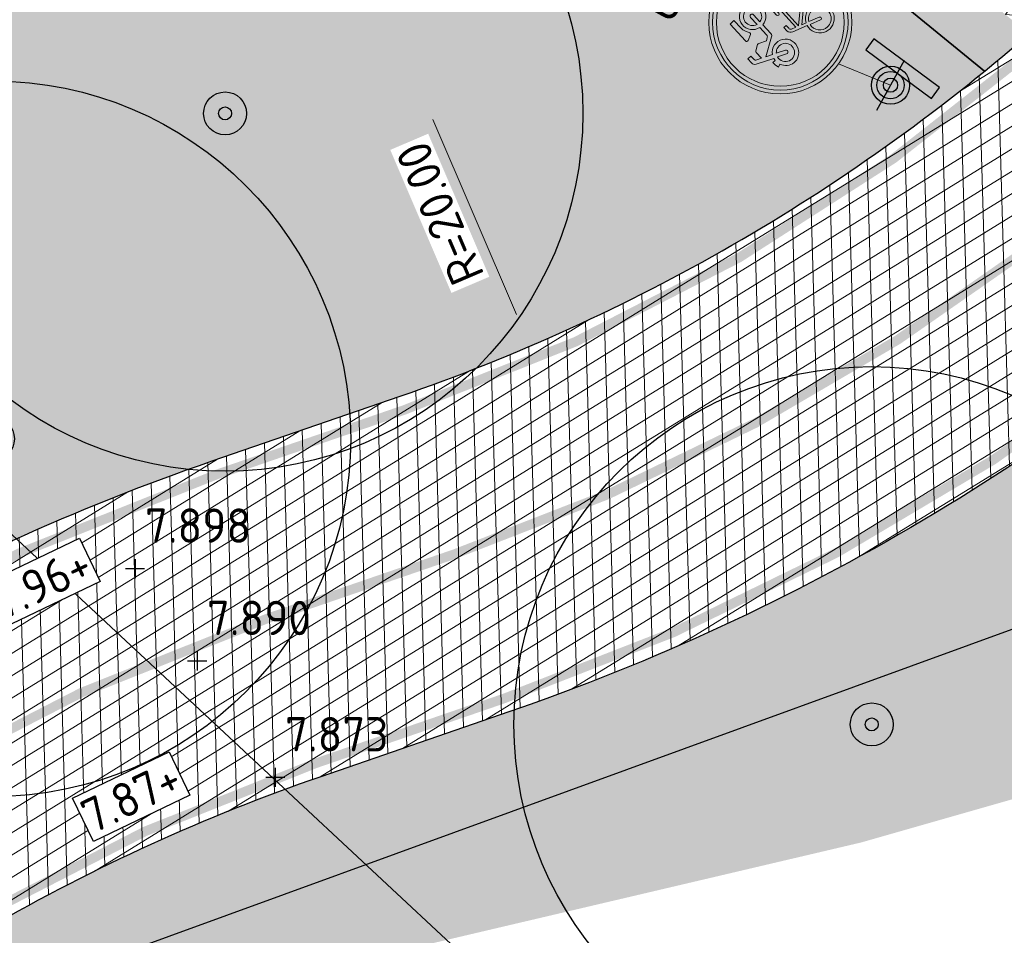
# Model space of a CAD drawing. Header units: metres. Extents: x 157685 to 160831, y 403691 to 406312.
# Tile 76 of 134: x 159781 to 159791, y 404954 to 404964. Entities that reach past the tile are written whole.
import ezdxf

# ---------------------------------------------------------------- set-up
doc = ezdxf.new("R2010")
doc.units = ezdxf.units.M
doc.header["$PDMODE"] = 35
doc.linetypes.add('DASHDOT2', pattern=[12.7, 6.35, -3.175, 0, -3.175])
doc.linetypes.add('VW-30-270_STREEP', pattern=[3, 0.3, -2.7])
doc.layers.get('Defpoints').update_dxf_attribs({"color": 171})
for name, color, linetype, lineweight in [('B-WE-GR-BOOM-S (ingemeten)', 90, 'Continuous', 25), ('B-WE-OG-HOOGTEPUNT-S', 7, 'Continuous', 25), ('B-WE-OG-HOOGTEPUNT-T18', 10, 'Continuous', 18), ('N-WE-GR-DOORWORTELBARE RUIMTE-G', 80, 'Continuous', 35), ('N-WE-GR-GRAS-A', 62, 'Continuous', 18), ('N-WE-GW-HOOGTE_AFWERKHOOGTE-T25', 7, 'Continuous', 25), ('N-WE-IE-AANPIJLING-G', 7, 'Continuous', 18), ('N-WE-IE-MEUBILAIR_WEGMEUBILAIR-S', 7, 'Continuous', 25), ('N-WE-VH-GESLOTENVERHARDING_ASFALT-A-200', 253, 'Continuous', 18), ('N-WE-VH-HALFVERHARDING_GRASBETONSTEEN-A-200', 132, 'Continuous', 18), ('N-WE-VH-HALFVERHARDING_GRASBETONSTEEN-G', 7, 'Continuous', 35), ('N-WE-VH-KANTVERHARDING-G', 7, 'Continuous', 30), ('N-WE-VH-M', 7, 'Continuous', 18), ('N-WE-VH-VERHARDING_ASFALT-A', 252, 'Continuous', 18), ('N-WE-VW-MARKERING_LANGS_STREEP_30270_010-G', 7, 'VW-30-270_STREEP', 13), ('N-WE-VW-MARKERING_LANGS_STREEP_DOORGETROKKEN_010-G', 7, 'Continuous', 13), ('N-WE-VW-VERKEERSTEKEN_BORD-S', 1, 'Continuous', 25), ('N-WE-VW-VERKEERSTEKEN_BORD_G-S-500', 7, 'Continuous', 25), ('X-XX-AL-BLADVERWIJZING_AS-G', 7, 'DASHDOT2', 25)]:
    doc.layers.add(name, color=color, linetype=linetype, lineweight=lineweight)
doc.styles.add('NLCS-ISO', font='NLCS-ISO.TTF')
doc.styles.add('NLCS-ISO-M200-T18', font='NLCS-ISO.TTF', dxfattribs={"height": 0.36})
doc.dimstyles.new('NLCS-M200-T18-PIJL_L2_H2', dxfattribs={"dimscale": 0.2, "dimtxt": 0.36, "dimasz": 1.8, "dimexe": 2, "dimexo": 2, "dimgap": 0.7, "dimtad": 1, "dimzin": 0, "dimdsep": 46, "dimtxsty": 'NLCS-ISO-M200-T18', "dimcen": 0, "dimdle": 2, "dimclrd": 256, "dimclre": 256, "dimclrt": 256, "dimazin": 0, "dimtfac": 1, "dimtofl": 0, "dimtmove": 0, "dimatfit": 3, "dimfxl": 2, "dimfxlon": 1, "dimtfill": 1, "dimtfillclr": 256, "dimtolj": 1, "dimtzin": 0, "dimlwd": -1, "dimlwe": -1, "dimarcsym": 0})
pattern_1 = [(0, (0, 0), (1, 1), [0.12, -0.8]), (45, (0.4, 0.2), (-0.1131370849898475, 1.866761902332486), [0.12, -0.8]), (29.99999999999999, (0.08, 0.12), (0.2274613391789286, 1.286025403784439), [0.12, -0.8]), (15, (0.32, 0.48), (0.3856270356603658, 0.7244941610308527), [0.12, -0.8]), (135, (0.16, 2), (-0.02828427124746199, -0.6505382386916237), [0.12, -0.8]), (150, (1.2, 0.4), (0.2156921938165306, -0.5864101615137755), [0.12, -0.8]), (165, (0.24, 0.04), (0.1434520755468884, -0.7010146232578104), [0.12, -0.8]), (85, (0.4, 0.4), (-0.872677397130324, 1.040016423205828), [0.12, -0.8]), (99.99999999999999, (0, 0), (-1.112117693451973, 0.7787131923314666), [0.12, -0.7999999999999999])]
pattern_2 = [(45, (0, 0), (-0.1979898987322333, 0.1979898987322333), [0.14, -0.14]), (135, (0, 0), (-0.1979898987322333, -0.1979898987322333), [0.14, -0.14]), (45, (-0.098994, 0.098994), (-0.1979898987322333, 0.1979898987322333), [0.14, -0.14]), (135, (0.098994, 0.098994), (-0.1979898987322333, -0.1979898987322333), [0.14, -0.14])]

# ---------------------------------------------------------------- blocks, each defined once
blk = doc.blocks.new('N-SVW-VERKEERSTEKEN_BORD_G12A-SO')
at = {"true_color": 0x007dc8}
h = blk.add_hatch(color=152, dxfattribs=at)
h.dxf.hatch_style = 1
h.paths.add_polyline_path([(3.356918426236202, 1.154815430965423), (3.546040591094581, 1.219875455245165, 0.5778775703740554), (-2.833352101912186, 2.456545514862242), (-2.682239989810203, 2.325529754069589, -0.5778775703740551)])
h = blk.add_hatch(color=152, dxfattribs=at)
h.dxf.hatch_style = 1
h.paths.add_polyline_path([(-3.35, 0, 1), (3.35, 0, 1)])
h.paths.add_polyline_path([(-0.05489022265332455, 1.663209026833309), (-0.2368011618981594, 1.958814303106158, 0.2553060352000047), (-0.3137206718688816, 2.000828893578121), (-0.7132546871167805, 2.000828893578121), (-0.6119572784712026, 2.237174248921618, -0.3183027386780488), (-0.4769093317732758, 2.332838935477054), (-0.2574392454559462, 2.332838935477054), (-0.2574392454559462, 2.546676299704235), (-0.5331907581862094, 2.546676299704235, 0.3213273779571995), (-0.7639033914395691, 2.411628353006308), (-1.157804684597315, 1.528161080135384), (-1.287219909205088, 1.550646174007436), (-1.287219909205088, 1.719490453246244, 0.1068023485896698), (-1.664245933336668, 1.651943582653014), (-1.591112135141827, 1.494364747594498, 0.6710616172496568), (-1.655304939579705, 0.2490095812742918, 0.9483494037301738), (-0.9608425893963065, 1.449348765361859), (-0.8201619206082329, 1.775726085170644), (-0.2524832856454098, 0.8483395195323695, 0.2610761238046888), (-0.09990620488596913, 0.7628435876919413), (0.5247306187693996, 0.7628435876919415, 0.9315490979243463), (1.903419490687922, 0.8585082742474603, 0.9228273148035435), (0.5303633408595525, 0.9710711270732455), (0.00124606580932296, 0.9710710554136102, -0.2552017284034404), (-0.12239129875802, 1.038572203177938), (-0.2236887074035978, 1.196151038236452), (-0.04952293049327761, 1.572598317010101, 0.2513456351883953)], flags=16)
h.paths.add_polyline_path([(-1.234402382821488, 1.333895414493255), (-1.443895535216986, 0.8789584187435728, 1), (-1.254757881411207, 0.7918627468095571), (-1.045264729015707, 1.246799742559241, -0.8633696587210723), (-1.520287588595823, 0.4252713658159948, -0.929508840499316)], flags=0)
h.paths.add_polyline_path([(0.5190978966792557, 2.000828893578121), (1.717722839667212, 2.000828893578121), (1.717722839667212, 1.719490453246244), (1.16621981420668, 1.719490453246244, 0.1366086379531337), (0.7054305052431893, 1.559138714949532, -0.4856487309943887), (0.5866447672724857, 1.584396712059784), (0.4433471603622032, 1.890461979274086, -0.5265277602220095)], flags=16)
h.paths.add_polyline_path([(-0.5556418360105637, 0.04230770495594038), (-0.3305959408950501, 0.04254207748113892), (-0.3305959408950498, -0.1149909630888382), (-0.5275580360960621, -0.1149909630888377, 0.3458606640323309), (-0.6513101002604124, -0.1901433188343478), (-0.7413954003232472, -0.4301486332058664), (0.564113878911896, -0.4301486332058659), (0.6372934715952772, -0.2725697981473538), (0.4122135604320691, -0.2725697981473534, -1), (0.4122135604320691, -0.1149909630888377), (0.9917886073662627, -0.1149909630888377), (0.9917886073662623, -0.2725697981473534), (0.8060919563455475, -0.2725697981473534), (0.6823094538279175, -0.5482984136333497), (0.8904911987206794, -0.9534422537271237, -0.3180092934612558), (1.737378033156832, -1.177270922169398, -0.4761740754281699), (1.514794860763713, -2.321085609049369, -0.5293484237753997), (0.4009481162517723, -1.735657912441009), (0.04077446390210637, -1.735657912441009), (-0.8539353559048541, -0.7452605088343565), (-0.9327247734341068, -0.975973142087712, -0.427470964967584), (-0.5950982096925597, -2.017348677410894, -0.4733002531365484), (-1.738981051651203, -2.240034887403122, -0.7942654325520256), (-1.079015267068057, -0.9196917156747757), (-0.8089193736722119, -0.148787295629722, -0.3343475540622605)], flags=16)
h.paths.add_polyline_path([(1.689078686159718, 0.8832194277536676, -0.929508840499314), (0.7441778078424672, 0.7628435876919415), (1.245032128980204, 0.7628435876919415, 1), (1.245032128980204, 0.9710711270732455), (0.7441778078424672, 0.9710711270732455, -0.8633696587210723)], flags=0)
h.paths.add_polyline_path([(-0.7864113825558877, -0.5820489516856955), (0.4909800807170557, -0.5820489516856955), (0.06330535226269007, -1.527430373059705)], flags=0)
h.paths.add_polyline_path([(-1.135296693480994, -1.07727055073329), (-1.332258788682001, -1.634360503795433, 1.053204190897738), (-1.180312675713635, -1.679376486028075), (-0.988983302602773, -1.12791925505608, -0.5422541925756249), (-0.8795759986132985, -2.11751120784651, -0.6326380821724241), (-1.855575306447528, -1.6568455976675, -0.4799026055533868)], flags=0)
h.paths.add_polyline_path([(0.5979102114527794, -0.7283623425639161), (0.7498105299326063, -1.020989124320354, 0.2341669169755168), (0.4009481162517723, -1.578079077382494), (0.2096187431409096, -1.578079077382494)], flags=0)
h.paths.add_polyline_path([(0.8229901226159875, -1.167302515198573), (1.036804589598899, -1.578079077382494), (0.564113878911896, -1.578079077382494, -0.2160576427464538)], flags=0)
h.paths.add_polyline_path([(0.9636707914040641, -1.094122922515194, -0.5642606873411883), (1.744430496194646, -1.74783627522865, -0.3964878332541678), (1.099204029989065, -2.250804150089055, -0.3501344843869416), (0.564113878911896, -1.735657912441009), (1.166219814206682, -1.735657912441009, 0.5661508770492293), (1.233766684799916, -1.623095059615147)], flags=0)
at = {"true_color": 0xffffff}
h = blk.add_hatch(color=7, dxfattribs=at)
h.dxf.hatch_style = 1
h.paths.add_polyline_path([(-2.682239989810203, 2.325529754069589), (-2.531127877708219, 2.194513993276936, -0.5778775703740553), (3.167796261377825, 1.089755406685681), (3.356918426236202, 1.154815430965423, 0.5778775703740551)])
at = {"true_color": 0x007dc8}
h = blk.add_hatch(color=152, dxfattribs=at)
h.dxf.hatch_style = 1
h.paths.add_polyline_path([(-2.682239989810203, 2.325529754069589), (-2.833352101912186, 2.456545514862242, 0.1804943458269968), (-3.75, 0, 0.4142135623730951), (0, -3.75), (0, -3.55, -0.4142135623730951), (-3.55, 0, -0.1804943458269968)])
at = {"true_color": 0xffffff}
h = blk.add_hatch(color=7, dxfattribs=at)
h.dxf.hatch_style = 1
h.paths.add_polyline_path([(-3.35, 0, -0.1804943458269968), (-2.531127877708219, 2.194513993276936), (-2.682239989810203, 2.325529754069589, 0.1804943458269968), (-3.55, 0, 0.4142135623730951), (0, -3.55), (0, -3.35, -0.4142135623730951)])
h = blk.add_hatch(color=7, dxfattribs=at)
h.dxf.hatch_style = 1
h.paths.add_polyline_path([(-0.05489022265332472, 1.663209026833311), (-0.2368011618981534, 1.958814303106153, 0.2553060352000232), (-0.3137206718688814, 2.000828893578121), (-0.713254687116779, 2.00082889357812), (-0.6119572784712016, 2.237174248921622, -0.3183027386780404), (-0.4769093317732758, 2.332838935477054), (-0.257439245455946, 2.332838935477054), (-0.257439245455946, 2.546676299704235), (-0.5331907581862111, 2.546676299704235, 0.3213273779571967), (-0.7639033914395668, 2.411628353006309), (-1.157804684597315, 1.528161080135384), (-1.287219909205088, 1.550646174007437), (-1.287219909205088, 1.719490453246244, 0.1068023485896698), (-1.664245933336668, 1.651943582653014), (-1.591112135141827, 1.494364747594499, 0.671061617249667), (-1.65530493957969, 0.2490095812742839, 0.9483494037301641), (-0.9608425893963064, 1.449348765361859), (-0.8201619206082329, 1.775726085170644), (-0.2518065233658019, 0.8472428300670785, 0.2591533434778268), (-0.09990620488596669, 0.7628435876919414), (0.5247306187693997, 0.7628435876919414, 0.9315490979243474), (1.903419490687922, 0.8585082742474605, 0.9228273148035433), (0.5303633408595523, 0.9710711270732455), (0.001391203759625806, 0.9710711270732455, -0.2554646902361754), (-0.1223912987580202, 1.038572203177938), (-0.2236887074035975, 1.196151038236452), (-0.04925750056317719, 1.573177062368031, 0.2495832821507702)])
h.paths.add_polyline_path([(-1.520287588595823, 0.425271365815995, -0.9295088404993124), (-1.234402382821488, 1.333895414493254), (-1.443895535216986, 0.8789584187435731, 1), (-1.254757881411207, 0.7918627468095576), (-1.045264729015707, 1.246799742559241, -0.8633696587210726)], flags=16)
h.paths.add_polyline_path([(1.689078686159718, 0.8832194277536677, -0.9295088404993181), (0.744177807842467, 0.7628435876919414), (1.245032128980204, 0.7628435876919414, 1), (1.245032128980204, 0.9710711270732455), (0.744177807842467, 0.9710711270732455, -0.8633696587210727)], flags=16)
h = blk.add_hatch(color=7, dxfattribs=at)
h.dxf.hatch_style = 1
h.paths.add_polyline_path([(1.166219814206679, 1.719490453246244), (1.717722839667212, 1.719490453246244), (1.717722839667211, 2.000828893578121), (0.5190978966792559, 2.000828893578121, 0.5721557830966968), (0.4481691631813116, 1.880162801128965), (0.5866447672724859, 1.584396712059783, 0.4363209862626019), (0.6951614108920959, 1.551910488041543, -0.1401265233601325)])
at = {"true_color": 0x007dc8}
h = blk.add_hatch(color=152, dxfattribs=at)
h.dxf.hatch_style = 1
h.paths.add_polyline_path([(-1.045264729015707, 1.246799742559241), (-1.254757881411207, 0.7918627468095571, -1), (-1.443895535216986, 0.8789584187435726), (-1.234402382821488, 1.333895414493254, 0.9295088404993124), (-1.520287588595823, 0.425271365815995, 0.8633696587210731)])
h = blk.add_hatch(color=152, dxfattribs=at)
h.dxf.hatch_style = 1
h.paths.add_polyline_path([(3.75, 0, 0.08302223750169), (3.546040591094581, 1.219875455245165), (3.356918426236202, 1.154815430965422, -0.08302223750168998), (3.55, 0, -0.4142135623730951), (0, -3.55), (0, -3.75, 0.4142135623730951)])
at = {"true_color": 0xffffff}
h = blk.add_hatch(color=7, dxfattribs=at)
h.dxf.hatch_style = 1
h.paths.add_polyline_path([(3.356918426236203, 1.154815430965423), (3.167796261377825, 1.08975540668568, -0.08302223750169), (3.35, 0, -0.4142135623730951), (0, -3.35), (0, -3.55, 0.4142135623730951), (3.55, 0, 0.08302223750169)])
at = {"true_color": 0x007dc8}
h = blk.add_hatch(color=152, dxfattribs=at)
h.dxf.hatch_style = 1
h.paths.add_polyline_path([(0.744177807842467, 0.9710711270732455), (1.245032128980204, 0.9710711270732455, -1), (1.245032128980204, 0.7628435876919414), (0.744177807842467, 0.7628435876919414, 0.9295088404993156), (1.689078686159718, 0.8832194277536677, 0.8633696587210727)])
at = {"true_color": 0xffffff}
h = blk.add_hatch(color=7, dxfattribs=at)
h.dxf.hatch_style = 1
h.paths.add_polyline_path([(0.6823094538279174, -0.5482984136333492), (0.8060919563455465, -0.2725697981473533), (0.9917886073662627, -0.2725697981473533), (0.9917886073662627, -0.1149909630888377), (0.412213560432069, -0.1149909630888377, 1), (0.412213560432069, -0.2725697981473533), (0.6372934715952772, -0.2725697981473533), (0.5641138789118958, -0.4301486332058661), (-0.7413954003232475, -0.4301486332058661), (-0.6513101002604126, -0.190143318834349, -0.3458606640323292), (-0.5275580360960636, -0.1149909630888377), (-0.3305959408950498, -0.1149909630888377), (-0.3305959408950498, 0.04254207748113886), (-0.5556418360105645, 0.04230770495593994, 0.3343475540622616), (-0.8089193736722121, -0.1487872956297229), (-1.079015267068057, -0.9196917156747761, 0.7942654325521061), (-1.738981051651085, -2.240034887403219, 0.4733002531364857), (-0.5950982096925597, -2.017348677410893, 0.427470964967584), (-0.932724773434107, -0.9759731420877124), (-0.853935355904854, -0.7452605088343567), (0.04077446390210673, -1.735657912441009), (0.4009481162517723, -1.735657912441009, 0.5293484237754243), (1.514794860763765, -2.321085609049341, 0.4761740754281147), (1.73737803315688, -1.177270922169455, 0.3180092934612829), (0.8904911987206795, -0.9534422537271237)])
h.paths.add_polyline_path([(-0.7864113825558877, -0.5820489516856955), (0.4909800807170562, -0.5820489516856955), (0.06330535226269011, -1.527430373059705)], flags=16)
h.paths.add_polyline_path([(-0.9889833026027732, -1.127919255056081, -0.5422541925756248), (-0.8795759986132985, -2.117511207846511, -0.6326380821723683), (-1.855575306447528, -1.656845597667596, -0.479902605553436), (-1.135296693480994, -1.07727055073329), (-1.332258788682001, -1.634360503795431, 1.053204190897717), (-1.180312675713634, -1.679376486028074)], flags=16)
h.paths.add_polyline_path([(0.5979102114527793, -0.7283623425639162), (0.7498105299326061, -1.020989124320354, 0.2341669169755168), (0.4009481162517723, -1.578079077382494), (0.2096187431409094, -1.578079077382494)], flags=16)
h.paths.add_polyline_path([(0.822990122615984, -1.167302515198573), (1.036804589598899, -1.578079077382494), (0.5641138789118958, -1.578079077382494, -0.2160576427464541)], flags=16)
h.paths.add_polyline_path([(0.5641138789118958, -1.735657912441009), (1.166219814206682, -1.735657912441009, 0.566150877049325), (1.233766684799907, -1.623095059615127), (0.9636707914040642, -1.094122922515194, -0.5642606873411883), (1.744430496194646, -1.74783627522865, -0.3964878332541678), (1.099204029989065, -2.250804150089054, -0.3501344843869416)], flags=16)
at = {"true_color": 0x007dc8}
h = blk.add_hatch(color=152, dxfattribs=at)
h.dxf.hatch_style = 1
h.paths.add_polyline_path([(-0.7864113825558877, -0.5820489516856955), (0.06330535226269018, -1.527430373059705), (0.490980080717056, -0.5820489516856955)])
h = blk.add_hatch(color=152, dxfattribs=at)
h.dxf.hatch_style = 1
h.paths.add_polyline_path([(0.2096187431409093, -1.578079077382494), (0.4009481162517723, -1.578079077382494, -0.2341669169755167), (0.7498105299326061, -1.020989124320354), (0.5979102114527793, -0.7283623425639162)])
h = blk.add_hatch(color=152, dxfattribs=at)
h.dxf.hatch_style = 1
h.paths.add_polyline_path([(-1.332258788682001, -1.634360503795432), (-1.135296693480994, -1.07727055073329, 0.479902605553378), (-1.855575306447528, -1.656845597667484, 0.6326380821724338), (-0.8795759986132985, -2.117511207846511, 0.5422541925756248), (-0.9889833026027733, -1.12791925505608), (-1.180312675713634, -1.679376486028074, -1.053204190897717)])
h = blk.add_hatch(color=152, dxfattribs=at)
h.dxf.hatch_style = 1
h.paths.add_polyline_path([(1.744430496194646, -1.74783627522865, 0.5642606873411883), (0.9636707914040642, -1.094122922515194), (1.233766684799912, -1.623095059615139, -0.5661508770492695), (1.166219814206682, -1.735657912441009), (0.5641138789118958, -1.735657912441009, 0.3501344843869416), (1.099204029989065, -2.250804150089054, 0.3964878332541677)])
h = blk.add_hatch(color=152, dxfattribs=at)
h.dxf.hatch_style = 1
h.paths.add_polyline_path([(1.036804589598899, -1.578079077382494), (0.8229901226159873, -1.167302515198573, 0.2160576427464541), (0.5641138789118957, -1.578079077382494)])
at = {"color": 7, "lineweight": 0, "true_color": 0xffffff}
for points in [[(0.5303633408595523, 0.9710711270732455, -0.9228273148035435), (1.903419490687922, 0.8585082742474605, -0.931549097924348), (0.5247306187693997, 0.7628435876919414), (-0.09990620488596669, 0.7628435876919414, -0.2591533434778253), (-0.2518065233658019, 0.8472428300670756), (-0.8201619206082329, 1.775726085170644), (-0.9608425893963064, 1.449348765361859, -0.9483494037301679), (-1.655304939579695, 0.2490095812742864, -0.6710616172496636), (-1.591112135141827, 1.494364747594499), (-1.664245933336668, 1.651943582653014, -0.1068023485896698), (-1.287219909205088, 1.719490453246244), (-1.287219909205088, 1.550646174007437), (-1.157804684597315, 1.528161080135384), (-0.7639033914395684, 2.411628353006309, -0.3213273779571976), (-0.5331907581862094, 2.546676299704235), (-0.257439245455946, 2.546676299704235), (-0.257439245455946, 2.332838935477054), (-0.4769093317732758, 2.332838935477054, 0.3183027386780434), (-0.6119572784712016, 2.237174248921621), (-0.7132546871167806, 2.000828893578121), (-0.3137206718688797, 2.000828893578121, -0.2655979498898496), (-0.2349541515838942, 1.955812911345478), (-0.05489022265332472, 1.663209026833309, -0.2495832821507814), (-0.04925750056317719, 1.573177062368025), (-0.2236887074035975, 1.196151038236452), (-0.1223912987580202, 1.038572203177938, 0.2554646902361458), (0.001391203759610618, 0.9710711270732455)], [(1.717722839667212, 2.000828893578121), (0.5190978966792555, 2.000828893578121, 0.5265277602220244), (0.4433471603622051, 1.890461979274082), (0.5866447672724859, 1.584396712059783, 0.4856487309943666), (0.7054305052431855, 1.559138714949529, -0.1366086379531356), (1.166219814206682, 1.719490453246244), (1.717722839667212, 1.719490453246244)], [(-1.045264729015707, 1.246799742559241, -0.8633696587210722), (-1.520287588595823, 0.425271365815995, -0.9295088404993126), (-1.234402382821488, 1.333895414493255), (-1.443895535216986, 0.8789584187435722, 0.9999999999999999), (-1.254757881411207, 0.7918627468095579)], [(0.744177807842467, 0.9710711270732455, -0.8633696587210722), (1.689078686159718, 0.8832194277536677, -0.9295088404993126), (0.744177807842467, 0.7628435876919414), (1.245032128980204, 0.7628435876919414, 0.9999999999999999), (1.245032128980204, 0.9710711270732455)], [(0.6823094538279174, -0.5482984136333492), (0.8060919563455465, -0.2725697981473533), (0.9917886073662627, -0.2725697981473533), (0.9917886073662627, -0.1149909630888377), (0.412213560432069, -0.1149909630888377, 0.9999999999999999), (0.412213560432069, -0.2725697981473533), (0.6372934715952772, -0.2725697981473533), (0.5641138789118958, -0.4301486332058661), (-0.7413954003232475, -0.4301486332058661), (-0.6513101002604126, -0.1901433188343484, -0.3458606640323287), (-0.5275580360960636, -0.1149909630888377), (-0.3305959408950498, -0.1149909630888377), (-0.3305959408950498, 0.04254207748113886), (-0.5556418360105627, 0.04230770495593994, 0.3343475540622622), (-0.8089193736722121, -0.1487872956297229), (-1.079015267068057, -0.9196917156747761, 0.7942654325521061), (-1.738981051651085, -2.240034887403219, 0.4733002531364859), (-0.5950982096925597, -2.017348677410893, 0.4274709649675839), (-0.932724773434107, -0.9759731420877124), (-0.853935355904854, -0.7452605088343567), (0.04077446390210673, -1.735657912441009), (0.4009481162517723, -1.735657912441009, 0.5293484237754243), (1.514794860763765, -2.321085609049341, 0.4761740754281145), (1.73737803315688, -1.177270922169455, 0.3180092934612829), (0.8904911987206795, -0.9534422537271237)], [(0.5979102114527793, -0.7283623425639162), (0.2096187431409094, -1.578079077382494), (0.4009481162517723, -1.578079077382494, -0.2341669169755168), (0.7498105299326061, -1.020989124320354)], [(-0.9889833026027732, -1.12791925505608, -0.5422541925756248), (-0.8795759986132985, -2.117511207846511, -0.6326380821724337), (-1.855575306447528, -1.656845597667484, -0.479902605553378), (-1.135296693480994, -1.07727055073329), (-1.332258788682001, -1.634360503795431, 1.053204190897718), (-1.180312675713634, -1.679376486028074)], [(0.9636707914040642, -1.094122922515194, -0.5642606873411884), (1.744430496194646, -1.74783627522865, -0.3964878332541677), (1.099204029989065, -2.250804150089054, -0.3501344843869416), (0.5641138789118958, -1.735657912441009), (1.166219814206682, -1.735657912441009, 0.5661508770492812), (1.233766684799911, -1.623095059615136)], [(1.036804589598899, -1.578079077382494), (0.8229901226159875, -1.167302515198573, 0.2160576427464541), (0.5641138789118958, -1.578079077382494)]]:
    blk.add_lwpolyline(points, format="xyb", close=True, dxfattribs=at)
blk.add_lwpolyline([(0.4909800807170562, -0.5820489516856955), (-0.7864113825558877, -0.5820489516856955), (0.06330535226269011, -1.527430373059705)], close=True, dxfattribs=at)
at = {"color": 152, "lineweight": 0, "true_color": 0x007dc8}
blk.add_circle((0, 0), 3.75, dxfattribs=at)
at = {"color": 7, "lineweight": 0, "true_color": 0xffffff}
for radius in [3.55, 3.35]:
    blk.add_circle((0, 0), radius, dxfattribs=at)
blk = doc.blocks.new('*D804')
at = {"layer": 'Defpoints', "color": 0, "transparency": 16777216}
for p in [(159785.5523802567, 404966.5936886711), (159785.4391966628, 404958.5944893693)]:
    blk.add_point(p, dxfattribs=at)
at = {"layer": 'N-WE-VH-M', "transparency": 16777216}
blk.add_line((159785.5853732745, 404968.9254552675), (159785.5574735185, 404966.9536526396), dxfattribs=at)
blk.add_solid([(159785.4974795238, 404966.9545015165), (159785.6174675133, 404966.9528037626), (159785.5523802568, 404966.593688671)], dxfattribs=at)
at = {"layer": 'N-WE-VH-M', "transparency": 16777216, "insert": (159785.2540020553, 404968.1240632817), "char_height": 0.36, "attachment_point": 5, "rotation": 89.1893551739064, "style": 'NLCS-ISO-M200-T18', "bg_fill": 3, "box_fill_scale": 1.1, "bg_fill_color": 256, "bg_fill_true_color": 13158600, "bg_fill_transparency": 0}
blk.add_mtext('\\A1;R=8.00', dxfattribs=at)
blk = doc.blocks.new('verkeersbord richting')
h = blk.add_hatch(color=256)
edge = h.paths.add_edge_path()
edge.add_arc((-2.096674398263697e-10, -9.234605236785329e-12), 0.7142857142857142, -540.0000000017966, -180.0000000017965)
h.paths.add_polyline_path([(-2.142857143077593, 1.42857142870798), (-2.142857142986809, 0.7142857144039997), (2.142857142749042, 0.7142857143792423), (2.142857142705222, 1.428571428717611)])
blk.add_lwpolyline([(-2.142857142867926, 1.428571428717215), (-2.142857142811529, 0.7142857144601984), (2.142857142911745, 0.7142857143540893), (2.142857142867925, 1.428571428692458)], close=True)
blk.add_circle((0, 0), 0.7142857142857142)
blk = doc.blocks.new('SIE-WEG_VERKEERSBORD_PAAL-SO')
blk.add_line((-0.2999998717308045, 0.0002770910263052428), (0.2999998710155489, -0.0002770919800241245))
for radius in [0.1999999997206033, 0.07454196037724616]:
    blk.add_circle((0, 0), radius)
at = {"style": 'NLCS-ISO'}
blk.add_attdef('VERKEERSBORD', (0.2003657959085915, 0.2017319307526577), '', height=0.3999999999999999, dxfattribs=at)
blk = doc.blocks.new('*D818')
at = {"layer": 'Defpoints', "color": 0, "transparency": 16777216}
for p in [(159778.5190276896, 404978.9855404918), (159786.3860262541, 404960.5977637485)]:
    blk.add_point(p, dxfattribs=at)
at = {"layer": 'N-WE-VH-M', "transparency": 16777216}
blk.add_line((159785.3696100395, 404962.9734645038), (159786.2444202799, 404960.9287437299), dxfattribs=at)
blk.add_solid([(159786.1892569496, 404960.9051427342), (159786.2995836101, 404960.9523447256), (159786.386026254, 404960.5977637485)], dxfattribs=at)
at = {"layer": 'N-WE-VH-M', "transparency": 16777216, "insert": (159785.4420077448, 404961.9907221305), "char_height": 0.36, "attachment_point": 5, "rotation": 113.16310297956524, "style": 'NLCS-ISO-M200-T18', "bg_fill": 3, "box_fill_scale": 1.1, "bg_fill_color": 256, "bg_fill_true_color": 13158600, "bg_fill_transparency": 0}
blk.add_mtext('\\A1;R=20.00', dxfattribs=at)
blk = doc.blocks.new('SGR-BOOM_01')
at = {"ltscale": 0.1}
h = blk.add_hatch(color=256, dxfattribs=at)
edge = h.paths.add_edge_path()
edge.add_arc((7.366995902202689e-12, -5.115907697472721e-12), 0.15, 0, 360)
for centre, radius in [((0, 0), 2.5), ((7.366995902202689e-12, -5.115907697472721e-12), 0.04499999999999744)]:
    blk.add_circle(centre, radius)
blk.add_circle((7.366995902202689e-12, -5.115907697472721e-12), 0.15, dxfattribs=at)
blk = doc.blocks.new('SOG-HOOGTEPUNT-SO')
for p, q in [((-0.5, 0), (0.5, 0)), ((0, 0.5), (0, -0.5))]:
    blk.add_line(p, q)

msp = doc.modelspace()

# ---------------------------------------------------------------- hatches: boundary and pattern name
at = {"layer": 'N-WE-GR-GRAS-A'}
h = msp.add_hatch(dxfattribs=at)
h.set_pattern_fill('AGR-GRAS_01-SO', color=256, scale=0.04, pattern_type=2)
h.set_pattern_definition(pattern_1)
edge = h.paths.add_edge_path()
edge.add_line((159578.5374166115, 404700.0819622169), (159578.6254720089, 404700.0345676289))
edge.add_line((159578.6254720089, 404700.0345676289), (159603.9219240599, 404747.0333756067))
edge.add_arc((160443.1779176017, 404295.3155573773), 953.100000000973, 142.3663853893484, 151.7092614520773, ccw=False)
edge.add_line((159688.3879633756, 404877.287837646), (159703.8794562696, 404897.3795561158))
edge.add_arc((159943.91390714, 404712.3037003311), 303.099999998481, 131.4605388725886, 142.3663853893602, ccw=False)
edge.add_line((159743.230164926, 404939.4504493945), (159776.7212754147, 404969.0397849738))
edge.add_arc((159712.5633914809, 405041.6577987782), 96.89999999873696, 311.4605388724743, 330.6998399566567)
edge.add_line((159797.0667715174, 404994.2364031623), (159804.3007044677, 405007.1270356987))
edge.add_arc((159370.9701621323, 405250.302386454), 496.900000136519, 330.6998399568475, 331.5438499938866)
edge.add_arc((159801.3297696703, 405017.0624706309), 7.400000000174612, 331.5438499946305, 413.6718235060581)
edge.add_line((159805.7135995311, 405023.0241847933), (159801.3814850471, 405026.2097204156))
edge.add_line((159801.3814850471, 405026.2097204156), (159800.3508178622, 405025.6653813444))
edge.add_line((159800.3508178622, 405025.6653813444), (159805.162, 405022.107))
edge.add_line((159805.162, 405022.107), (159806.4708960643, 405020.184))
edge.add_line((159806.4708960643, 405020.184), (159806.9923110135, 405018.7706630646))
edge.add_line((159806.9923110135, 405018.7706630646), (159807.143, 405017.767))
edge.add_line((159807.143, 405017.767), (159807.112, 405016.413))
edge.add_line((159807.112, 405016.413), (159806.6237197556, 405014.8311137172))
edge.add_line((159806.6237197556, 405014.8311137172), (159805.8507581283, 405013.4314217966))
edge.add_line((159805.8507581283, 405013.4314217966), (159803.555099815, 405009.2744050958))
edge.add_line((159803.555099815, 405009.2744050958), (159800.2669101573, 405003.320095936))
edge.add_line((159800.2669101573, 405003.320095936), (159797.2220407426, 404997.9073039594))
edge.add_line((159797.2220407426, 404997.9073039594), (159794.8245511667, 404994.0616845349))
edge.add_line((159794.8245511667, 404994.0616845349), (159792.0515868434, 404989.6137963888))
edge.add_line((159792.0515868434, 404989.6137963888), (159789.5682782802, 404985.630521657))
edge.add_line((159789.5682782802, 404985.630521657), (159787.111, 404981.689))
edge.add_line((159787.111, 404981.689), (159786.367, 404981.43))
edge.add_line((159786.367, 404981.43), (159785.402, 404981.455))
edge.add_line((159785.402, 404981.455), (159784.329, 404982.006))
edge.add_line((159784.329, 404982.006), (159784.072, 404983.158))
edge.add_line((159784.072, 404983.158), (159781.79, 404980.277))
edge.add_line((159781.79, 404980.277), (159782.34, 404980.26))
edge.add_line((159782.34, 404980.26), (159783.075, 404979.722))
edge.add_line((159783.075, 404979.722), (159783.322, 404978.725))
edge.add_line((159783.322, 404978.725), (159782.665, 404977.493))
edge.add_line((159782.665, 404977.493), (159781.7249177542, 404976.3647383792))
edge.add_line((159781.7249177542, 404976.3647383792), (159780.338, 404975.397))
edge.add_line((159780.338, 404975.397), (159779.141, 404975.529))
edge.add_line((159779.141, 404975.529), (159778.150478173, 404976.4076757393))
edge.add_line((159778.150478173, 404976.4076757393), (159774.507, 404973.806))
edge.add_line((159774.507, 404973.806), (159775.855, 404972.738))
edge.add_line((159775.855, 404972.738), (159776.065, 404971.807))
edge.add_line((159776.065, 404971.807), (159775.252, 404970.59))
edge.add_line((159775.252, 404970.59), (159764.5216861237, 404961.185172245))
edge.add_line((159764.5216861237, 404961.185172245), (159761.655257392, 404958.677158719))
edge.add_line((159761.655257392, 404958.677158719), (159755.1593899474, 404952.9940080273))
edge.add_line((159755.1593899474, 404952.9940080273), (159747.779, 404946.537))
edge.add_line((159747.779, 404946.537), (159741.4350387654, 404940.9845388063))
edge.add_line((159741.4350387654, 404940.9845388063), (159735.5817476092, 404935.8579777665))
edge.add_line((159735.5817476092, 404935.8579777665), (159732.2492128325, 404932.9780094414))
edge.add_line((159732.2492128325, 404932.9780094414), (159724.519, 404926.295))
edge.add_line((159724.519, 404926.295), (159723.154, 404926.405))
edge.add_line((159723.154, 404926.405), (159720.41, 404923.843))
edge.add_line((159720.41, 404923.843), (159720.646, 404922.925))
edge.add_line((159720.646, 404922.925), (159720.42, 404921.555))
edge.add_line((159720.42, 404921.555), (159719.235, 404919.179))
edge.add_line((159719.235, 404919.179), (159714.4242128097, 404913.4454319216))
edge.add_line((159714.4242128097, 404913.4454319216), (159710.805, 404909.132))
edge.add_line((159710.805, 404909.132), (159703.0021234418, 404899.5670897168))
edge.add_line((159703.0021234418, 404899.5670897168), (159699.2918910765, 404895.0190183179))
edge.add_line((159699.2918910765, 404895.0190183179), (159696.5018222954, 404891.4859407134))
edge.add_line((159696.5018222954, 404891.4859407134), (159692.6653099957, 404886.2984138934))
edge.add_line((159692.6653099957, 404886.2984138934), (159687.3868267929, 404879.1811481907))
edge.add_line((159687.3868267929, 404879.1811481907), (159682.7277324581, 404872.9545636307))
edge.add_line((159682.7277324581, 404872.9545636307), (159679.837, 404869.146))
edge.add_line((159679.837, 404869.146), (159678.661, 404867.936))
edge.add_line((159678.661, 404867.936), (159677.233, 404867.463))
edge.add_line((159677.233, 404867.463), (159675.5279320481, 404867.9588194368))
edge.add_line((159675.5279320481, 404867.9588194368), (159672.558, 404862.105))
edge.add_line((159672.558, 404862.105), (159672.186, 404860.193))
edge.add_line((159672.186, 404860.193), (159669.6009870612, 404856.140779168))
edge.add_line((159669.6009870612, 404856.140779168), (159666.726, 404851.634))
edge.add_line((159666.726, 404851.634), (159660.0205839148, 404842.0044224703))
edge.add_line((159660.0205839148, 404842.0044224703), (159655.1173813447, 404834.8968401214))
edge.add_line((159655.1173813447, 404834.8968401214), (159649.9080468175, 404827.1800241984))
edge.add_line((159649.9080468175, 404827.1800241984), (159641.553, 404814.478))
edge.add_line((159641.553, 404814.478), (159640.27, 404813.801))
edge.add_line((159640.27, 404813.801), (159636.523, 404808.465))
edge.add_line((159636.523, 404808.465), (159636.084, 404806.489))
edge.add_line((159636.084, 404806.489), (159635.2109538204, 404804.9644498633))
edge.add_line((159635.2109538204, 404804.9644498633), (159629.2305123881, 404795.2772049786))
edge.add_line((159629.2305123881, 404795.2772049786), (159624.0465019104, 404786.5030185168))
edge.add_line((159624.0465019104, 404786.5030185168), (159620.3577552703, 404780.0250190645))
edge.add_line((159620.3577552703, 404780.0250190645), (159618.6694383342, 404777.0600780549))
edge.add_line((159618.6694383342, 404777.0600780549), (159615.0388529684, 404770.9509728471))
edge.add_line((159615.0388529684, 404770.9509728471), (159611.3279794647, 404765.073519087))
edge.add_line((159611.3279794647, 404765.073519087), (159609.2164344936, 404761.0334352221))
edge.add_line((159609.2164344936, 404761.0334352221), (159606.3104729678, 404755.3371589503))
edge.add_line((159606.3104729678, 404755.3371589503), (159604.7152064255, 404752.2101117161))
edge.add_line((159604.7152064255, 404752.2101117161), (159603.494, 404750.206))
edge.add_line((159603.494, 404750.206), (159602.388, 404749.312))
edge.add_line((159602.388, 404749.312), (159598.336, 404741.032))
edge.add_line((159598.336, 404741.032), (159597.771, 404738.825))
edge.add_line((159597.771, 404738.825), (159593.1171575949, 404730.3842901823))
edge.add_line((159593.1171575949, 404730.3842901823), (159584.671339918, 404715.0844297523))
edge.add_line((159584.671339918, 404715.0844297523), (159578.646073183, 404703.7951198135))
edge.add_line((159578.646073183, 404703.7951198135), (159576.1567803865, 404699.5800294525))
edge.add_line((159576.1567803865, 404699.5800294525), (159571.2843468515, 404691.4808746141))
edge.add_line((159571.2843468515, 404691.4808746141), (159567.335, 404684.592))
edge.add_line((159567.335, 404684.592), (159561.5420968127, 404673.956253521))
edge.add_line((159561.5420968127, 404673.956253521), (159556.3644997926, 404664.4502066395))
edge.add_line((159556.3644997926, 404664.4502066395), (159553.689, 404659.538))
edge.add_line((159553.689, 404659.538), (159553.005, 404658.675))
edge.add_line((159553.005, 404658.675), (159551.85, 404658.95))
edge.add_line((159551.85, 404658.95), (159550.3501082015, 404657.3340753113))
edge.add_line((159550.3501082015, 404657.3340753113), (159553.1428222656, 404656.0222167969))
edge.add_line((159553.1428222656, 404656.0222167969), (159554.6966426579, 404655.9522638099))
edge.add_arc((159121.4782956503, 404899.1231974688), 496.7999991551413, 330.6939518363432, 331.7092614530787)
edge.add_line((159558.937509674, 404663.6668846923), (159578.5374166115, 404700.0819622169))
h = msp.add_hatch(dxfattribs=at)
h.set_pattern_fill('AGR-GRAS_01-SO', color=256, scale=0.04, pattern_type=2)
h.set_pattern_definition(pattern_1)
h.paths.add_polyline_path([(159704.4639187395, 404883.3207267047), (159721.6180946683, 404904.3603853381, -0.0430369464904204), (159745.9610024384, 404929.4628856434), (159773.6812360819, 404953.5185455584), (159775.2997676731, 404954.9231096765, -0.09611741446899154), (159783.0549792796, 404959.3953475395), (159785.0272446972, 404960.0740859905, 0.08825783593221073), (159791.1502515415, 404963.4790197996), (159790.1387252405, 404964.3106446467, 0.3683535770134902), (159780.5396265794, 404964.1401374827), (159747.3352101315, 404934.8040955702, 0.04762168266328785), (159708.7894318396, 404893.5937748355), (159693.2979389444, 404873.5020563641, 0.0386233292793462), (159613.2932527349, 404751.2882024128), (159613.6901172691, 404749.9327579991), (159615.6266714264, 404748.8767096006), (159620.0789692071, 404757.1282419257, -0.04733888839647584)])
h = msp.add_hatch(dxfattribs=at)
h.set_pattern_fill('AGR-GRAS_01-SO', color=256, scale=0.04, pattern_type=2)
h.set_pattern_definition(pattern_1)
h.paths.add_polyline_path([(159793.9000250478, 404961.2182975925, -0.09581380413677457), (159786.1661826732, 404956.7645814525), (159784.1939172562, 404956.0858430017, 0.09611741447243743), (159777.5937371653, 404952.2796831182), (159775.4923605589, 404950.456105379), (159748.2549719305, 404926.8194590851, 0.04303694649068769), (159724.3307382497, 404902.1486971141), (159707.1765623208, 404881.1090384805, 0.04733888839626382), (159623.1591887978, 404755.4662409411), (159618.6995055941, 404747.2010210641), (159621.3489687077, 404745.7562066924), (159621.6103145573, 404746.2973704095), (159621.556, 404747.585), (159624.7685934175, 404754.0281543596), (159630.2367502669, 404764.1828320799), (159635.0202635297, 404772.6052069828), (159641.5075452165, 404783.8974572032), (159646.3194300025, 404792.1666456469), (159649.656565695, 404797.507663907), (159653.8083214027, 404803.9509393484), (159657.0623061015, 404808.9910569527), (159660.6741433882, 404814.4008445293), (159665.0831042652, 404821.0045588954), (159667.4874102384, 404824.6057135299), (159670.6722117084, 404829.3758894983), (159674.3049944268, 404834.4830138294), (159677.0153072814, 404838.1755227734), (159680.8859720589, 404843.4488860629), (159687.7056934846, 404852.7158495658), (159700.1542615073, 404869.4781162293), (159708.1223452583, 404879.3854288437), (159714.6962872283, 404887.5593010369), (159721.8118727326, 404896.0126115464), (159728.3492239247, 404903.7436490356), (159735.346, 404912.018), (159743.5926566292, 404919.6907008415), (159750.8864662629, 404926.4039395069), (159758.966, 404933.436), (159770.6403699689, 404943.6288667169), (159777.82, 404949.918), (159781.4914207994, 404952.4711342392), (159784.861, 404954.222), (159789.856036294, 404955.3961002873), (159795.443, 404956.991), (159797.4035000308, 404958.3379208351)])
at = {"layer": 'N-WE-VH-GESLOTENVERHARDING_ASFALT-A-200', "true_color": 0xcf7363}
h = msp.add_hatch(dxfattribs=at)
h.set_pattern_fill('AVH-ASFALT-SO', color=23, scale=0.2, pattern_type=2)
h.set_pattern_definition([(31.64993266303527, (159085.9115677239, 404918.0168982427), (-0.1049455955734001, 0.1702539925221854), []), (91.64993266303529, (159085.9115677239, 404918.0168982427), (-0.1999170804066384, -0.00575855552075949), [])])
h.paths.add_polyline_path([(159748.2549719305, 404926.8194590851), (159775.4923605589, 404950.456105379), (159777.5937371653, 404952.2796831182, -0.09611741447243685), (159784.1939172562, 404956.0858430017), (159786.1661826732, 404956.7645814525, 0.1023391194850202), (159794.354074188, 404961.6217476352), (159791.6174876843, 404963.8716281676, -0.09595148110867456), (159785.0272446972, 404960.0740859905), (159783.0549792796, 404959.3953475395, 0.09611741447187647), (159775.2997676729, 404954.9231096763), (159773.1983910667, 404953.0995319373), (159745.9610024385, 404929.4628856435, 0.04303694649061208), (159721.6180946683, 404904.3603853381), (159704.4639187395, 404883.3207267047, 0.04733888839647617), (159620.0789692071, 404757.1282419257), (159566.8658552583, 404658.5073159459, -0.001756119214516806), (159565.0310872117, 404655.1352974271), (159568.4059524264, 404654.0108969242, 0.001466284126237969), (159569.9460748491, 404656.8453149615), (159623.1591887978, 404755.4662409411, -0.04733888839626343), (159707.1765623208, 404881.1090384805), (159724.3307382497, 404902.1486971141, -0.04303694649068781)])
at = {"layer": 'N-WE-VH-HALFVERHARDING_GRASBETONSTEEN-A-200'}
h = msp.add_hatch(dxfattribs=at)
h.set_pattern_fill('AVH-GRASBETONSTEEN_02-SO', color=256, scale=0.2, pattern_type=2)
h.set_pattern_definition(pattern_2)
h.paths.add_polyline_path([(159797.5900122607, 404993.9427722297), (159804.8239452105, 405006.8334047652, 0.00368270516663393), (159808.3632259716, 405013.2505823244, 0.3745212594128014), (159806.0690451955, 405023.5075670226), (159801.7369242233, 405026.693107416), (159801.3814850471, 405026.2097204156), (159805.7135995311, 405023.0241847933, -0.374521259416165), (159807.835716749, 405013.5364739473, -0.003682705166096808), (159804.3007044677, 405007.1270356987), (159797.0667715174, 404994.2364031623, -0.08414504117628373), (159776.7212754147, 404969.0397849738), (159743.230164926, 404939.4504493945, 0.04762168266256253), (159703.8794562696, 404897.3795561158), (159688.3879633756, 404877.287837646, 0.008607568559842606), (159668.8022656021, 404850.9610915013), (159669.2469259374, 404850.5516064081, -0.008626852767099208), (159688.8631223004, 404876.9214717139), (159704.3546151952, 404897.0131901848, -0.04762168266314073), (159743.6274273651, 404939.0008022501), (159777.118537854, 404968.5901378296, 0.0841450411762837)])
h = msp.add_hatch(dxfattribs=at)
h.set_pattern_fill('AVH-GRASBETONSTEEN_02-SO', color=256, scale=0.2, pattern_type=2)
h.set_pattern_definition(pattern_2)
h.paths.add_polyline_path([(159780.5396265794, 404964.1401374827, -0.3683535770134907), (159790.1387252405, 404964.3106446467), (159791.1502515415, 404963.4790197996, 0.007629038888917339), (159791.6174876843, 404963.8716281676), (159790.519768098, 404964.7741166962, 0.3683535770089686), (159780.1423641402, 404964.589784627), (159746.9379476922, 404935.2537427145, 0.04762168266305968), (159708.3142729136, 404893.960140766), (159692.8227800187, 404873.868422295, 0.008788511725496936), (159672.9525930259, 404847.1390793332), (159673.3972929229, 404846.7295578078, -0.008808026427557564), (159693.2979389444, 404873.5020563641), (159708.7894318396, 404893.5937748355, -0.04762168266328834), (159747.3352101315, 404934.8040955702)])
h.paths.add_polyline_path([(159794.354074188, 404961.6217476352, -0.006461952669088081), (159793.9000250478, 404961.2182975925), (159797.4035000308, 404958.3379208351), (159797.7845428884, 404958.8013928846)])
at = {"layer": 'N-WE-VH-VERHARDING_ASFALT-A'}
h = msp.add_hatch(dxfattribs=at)
h.set_pattern_fill('AVH-ASFALT', color=256, scale=0.2, angle=90, pattern_type=2)
h.set_pattern_definition([(355.6069263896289, (158844.5507043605, 404349.5946988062), (0.01531969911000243, 0.199412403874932), []), (55.60692638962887, (158844.5507043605, 404349.5946988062), (-0.1650363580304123, 0.112973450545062), [])])
edge = h.paths.add_edge_path()
edge.add_line((159793.3978150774, 404978.6336291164), (159789.4546724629, 404981.707978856))
edge.add_arc((159712.5633914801, 405041.657798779), 97.49999999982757, 311.46053887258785, 322.05752891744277, ccw=False)
edge.add_line((159777.118537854, 404968.5901378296), (159776.8318438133, 404968.3368441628))
edge.add_line((159776.8318438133, 404968.3368441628), (159780.1423641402, 404964.589784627))
edge.add_arc((159785.4391966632, 404958.5944893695), 8.000000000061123, 50.574717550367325, 131.4605388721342, ccw=False)
edge.add_line((159790.519768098, 404964.7741166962), (159795.3126235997, 404960.833677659))
edge.add_line((159795.3126235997, 404960.833677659), (159799.3294497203, 404957.5312500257))
edge.add_line((159799.3294497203, 404957.5312500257), (159802.4942940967, 404961.3808544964))
edge.add_line((159802.4942940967, 404961.3808544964), (159798.396392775, 404964.5845439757))
edge.add_line((159798.396392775, 404964.5845439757), (159794.779586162, 404967.4121194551))
edge.add_arc((159799.7068432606, 404973.7146695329), 7.999999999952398, 142.0575289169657, 231.9821358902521, ccw=False)

# ---------------------------------------------------------------- linework, layer by layer
at = {"layer": 'Defpoints'}
msp.add_lwpolyline([(159642.5019089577, 404787.4039053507), (159653.6668522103, 404805.1671209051), (159667.9254728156, 404827.3715749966), (159679.0873603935, 404842.6683620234), (159696.9900310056, 404866.6085228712), (159709.0514810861, 404881.902996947), (159717.5996429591, 404892.8312869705), (159735.3084362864, 404912.9124054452), (159750.5375672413, 404927.2940710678), (159782.0013919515, 404954.1959113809), (159792.3758286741, 404957.9737676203), (159797.4267364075, 404958.6579742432), (159797.7030231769, 404958.8679199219), (159801.0993757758, 404962.7539939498), (159801.7167098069, 404963.5090785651), (159799.5556454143, 404965.6721689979), (159802.6555746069, 404969.5623042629), (159803.7314530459, 404973.4592231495), (159804.7905428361, 404978.1334488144), (159815.8168216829, 404999.5696150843), (159827.6760001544, 405021.2247355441)], dxfattribs=at)
msp.add_lwpolyline([(159683.1251758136, 404821.5808622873), (159796.9313058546, 404943.7363338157), (159758.950389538, 404979.1290424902), (159645.1442594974, 404856.973570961)], close=True, dxfattribs=at)
at = {"layer": 'N-WE-GR-DOORWORTELBARE RUIMTE-G', "const_width": 0.1}
for points in [[(159773.0673070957, 404953.2505848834), (159775.1686837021, 404955.0741626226, -0.09611741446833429), (159782.9898971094, 404959.5844620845), (159784.9621625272, 404960.2632005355, 0.08774417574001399), (159790.9926139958, 404963.6086212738, 0.08774417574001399)], [(159794.056733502, 404961.0894599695, -0.09617740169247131), (159786.2312648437, 404956.5754669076), (159784.2589994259, 404955.8967284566, 0.09611741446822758), (159777.7248211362, 404952.128630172), (159775.6234445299, 404950.3050524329)]]:
    msp.add_lwpolyline(points, format="xyb", dxfattribs=at)
at = {"layer": 'N-WE-IE-AANPIJLING-G', "flags": 128}
msp.add_lwpolyline([(159789.6216955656, 404963.557081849), (159790.1665165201, 404963.3334326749)], dxfattribs=at)
at = {"layer": 'N-WE-VH-HALFVERHARDING_GRASBETONSTEEN-G'}
msp.add_lwpolyline([(159791.1502515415, 404963.4790197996), (159790.1387252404, 404964.3106446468, 0.3683535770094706), (159780.5396265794, 404964.1401374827), (159747.3352101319, 404934.8040955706, 0.04762168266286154), (159708.7894318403, 404893.5937748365), (159693.2979389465, 404873.5020563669, 0.03873763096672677), (159613.0851769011, 404750.9092928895, 0.03873763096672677)], format="xyb", dxfattribs=at)
at = {"layer": 'N-WE-VH-KANTVERHARDING-G'}
for points in [[(159773.1983910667, 404953.0995319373), (159775.299767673, 404954.9231096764, -0.09611741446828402), (159783.0549792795, 404959.3953475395), (159785.0272446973, 404960.0740859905, 0.09593549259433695), (159791.6165298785, 404963.8707981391, 0.09593549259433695)], [(159794.354074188, 404961.6217476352, -0.102339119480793), (159786.1661826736, 404956.7645814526), (159784.1939172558, 404956.0858430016, 0.09611741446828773), (159777.5937371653, 404952.2796831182), (159775.4923605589, 404950.456105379)]]:
    msp.add_lwpolyline(points, format="xyb", dxfattribs=at)
at = {"layer": 'N-WE-VW-MARKERING_LANGS_STREEP_30270_010-G', "const_width": 0.1, "flags": 128}
msp.add_lwpolyline([(159792.9871328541, 404962.7455764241, -0.09940442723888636), (159785.5967136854, 404958.4193337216), (159783.6244482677, 404957.7405952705, 0.09611741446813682), (159776.4467524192, 404953.6013963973), (159774.3453758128, 404951.7778186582), (159747.1079871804, 404928.1411723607, 0.04303694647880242), (159722.9744164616, 404903.2545412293), (159705.8202405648, 404882.2148826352, 0.04733888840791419), (159621.619079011, 404756.2972414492), (159568.4059650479, 404657.6763154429, -0.04953312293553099), (159507.7779479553, 404567.8643318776), (159457.899327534, 404507.7702041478, -0.01820139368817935), (159404.6443108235, 404448.1626001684), (159370.7686374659, 404412.9162002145, -0.104938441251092), (159347.3198101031, 404397.0073928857), (159322.0529414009, 404386.7097332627, 0.021599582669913), (159317.9911116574, 404384.8459317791), (159267.2691173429, 404358.8643336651, 0.07166867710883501), (159259.8806427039, 404353.6287927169, -0.07321687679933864), (159252.3178094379, 404348.3046160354), (159248.2443944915, 404346.2496481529, -0.0422747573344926), (159225.0307065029, 404336.9042897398), (159183.8653616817, 404324.2501911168, -0.1553543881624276), (159148.5226017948, 404324.604184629), (159006.3798341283, 404371.4345211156, 0.1327104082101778), (158958.5888129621, 404374.0360341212), (158889.7091228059, 404359.3910389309, 0.06078308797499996), (158843.4892124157, 404343.5123458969), (158697.8283415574, 404272.730896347, 0.2964777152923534), (158667.8835065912, 404223.0035187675), (158671.599814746, 404115.0876769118), (158672.0481688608, 404104.0965963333)], format="xyb", dxfattribs=at)
at = {"layer": 'N-WE-VW-MARKERING_LANGS_STREEP_DOORGETROKKEN_010-G', "const_width": 0.1, "flags": 128}
for points in [[(159773.2967040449, 404952.9862422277), (159775.3980806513, 404954.8098199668, -0.09611741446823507), (159783.1037909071, 404959.2535116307), (159785.0760563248, 404959.9322500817, 0.0959354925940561), (159791.7147611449, 404963.7574375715, 0.0959354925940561)], [(159794.2529994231, 404961.7325803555, -0.1023391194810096), (159786.117371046, 404956.9064173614), (159784.1451056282, 404956.2276789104, 0.096117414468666), (159777.495424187, 404952.3929728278), (159775.3940475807, 404950.5693950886)]]:
    msp.add_lwpolyline(points, format="xyb", dxfattribs=at)

# ---------------------------------------------------------------- block references
at = {"layer": 'B-WE-GR-BOOM-S (ingemeten)', "xscale": 1.5, "yscale": 1.5, "zscale": 1.5}
msp.add_blockref('SGR-BOOM_01', (159789.969474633, 404956.6338117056, 8.087010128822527), dxfattribs=at)
at = {"layer": 'B-WE-OG-HOOGTEPUNT-S', "xscale": 0.2, "yscale": 0.2, "zscale": 0.2}
for p in [(159782.2483393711, 404958.2670919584, 7.898379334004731), (159782.8984002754, 404957.2991577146, 7.889668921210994), (159783.7170706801, 404956.0801655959, 7.873228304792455)]:
    msp.add_blockref('SOG-HOOGTEPUNT-SO', p, dxfattribs=at)
at = {"layer": 'N-WE-IE-MEUBILAIR_WEGMEUBILAIR-S'}
ref = msp.add_blockref('SIE-WEG_VERKEERSBORD_PAAL-SO', (159790.1665165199, 404963.3334326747), dxfattribs=dict(at, rotation=61.18697956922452))
ref.add_attrib('VERKEERSBORD', 'G12a', (159787.8634847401, 404963.9611727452), dxfattribs={"layer": '0', "height": 0.3999999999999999, "rotation": 61.186979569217, "style": 'NLCS-ISO'})
at = {"layer": 'N-WE-VW-VERKEERSTEKEN_BORD-S', "xscale": 0.2000000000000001, "yscale": 0.2000000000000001, "zscale": 0.2000000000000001, "rotation": 323.5674086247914}
msp.add_blockref('verkeersbord richting', (159790.1665165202, 404963.3334326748), dxfattribs=at)
at = {"layer": 'N-WE-VW-VERKEERSTEKEN_BORD_G-S-500', "xscale": 0.2, "yscale": 0.2, "zscale": 0.2, "rotation": 132.6707427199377}
msp.add_blockref('N-SVW-VERKEERSTEKEN_BORD_G12A-SO', (159789.0107707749, 404963.9921346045), dxfattribs=at)

# ---------------------------------------------------------------- texts
at = {"layer": 'B-WE-OG-HOOGTEPUNT-T18', "style": 'NLCS-ISO'}
for s, p in [('7.898', (159782.3506574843, 404958.5389365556, 7.898379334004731)), ('7.890', (159783.0007183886, 404957.5710023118, 7.889668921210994)), ('7.873', (159783.8193887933, 404956.352010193, 7.873228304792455))]:
    msp.add_text(s, height=0.3599999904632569, rotation=359.8908317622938, dxfattribs=at).set_placement(p)

# ---------------------------------------------------------------- next in the draw order: dimensions: what is measured, and where the dimension line sits
at = {"layer": 'N-WE-VH-M'}
dim = msp.add_radius_dim(center=(159785.4391966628, 404958.5944893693), mpoint=(159785.5523802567, 404966.5936886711), dimstyle='NLCS-M200-T18-PIJL_L2_H2', override={"dimpost": 'R=<>'}, dxfattribs=at)
dim.commit()
dim.dimension.update_dxf_attribs({"geometry": '*D804', "text_midpoint": (159785.2540020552, 404968.1240632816)})

# ---------------------------------------------------------------- next in the draw order: dimensions: what is measured, and where the dimension line sits
dim = msp.add_radius_dim(center=(159778.5190276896, 404978.9855404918), mpoint=(159786.3860262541, 404960.5977637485), dimstyle='NLCS-M200-T18-PIJL_L2_H2', override={"dimpost": 'R=<>'}, dxfattribs=at)
dim.commit()
dim.dimension.update_dxf_attribs({"geometry": '*D818', "text_midpoint": (159785.7362121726, 404962.1165941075), "dimtype": 164})

# ---------------------------------------------------------------- next in the draw order: linework, layer by layer
at = {"layer": 'X-XX-AL-BLADVERWIJZING_AS-G', "ltscale": 0.4, "extrusion": (0.0003144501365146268, -0.002040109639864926, 0.999997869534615), "elevation": -775.8356489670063}
msp.add_lwpolyline([(159843.3172739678, 404915.7425034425), (159707.2499904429, 404989.4593118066)], dxfattribs=at)

# ---------------------------------------------------------------- next in the draw order: block references
at = {"layer": 'B-WE-GR-BOOM-S (ingemeten)', "xscale": 1.5, "yscale": 1.5, "zscale": 1.5}
for p in [(159783.1912563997, 404963.0379202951, 8.210111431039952), (159780.7582289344, 404959.6281965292, 8.176780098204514)]:
    msp.add_blockref('SGR-BOOM_01', p, dxfattribs=at)

# ---------------------------------------------------------------- next in the draw order: texts
at = {"layer": 'N-WE-GW-HOOGTE_AFWERKHOOGTE-T25', "char_height": 0.3599999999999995, "width": 0.9778270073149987, "attachment_point": 5, "rotation": 25.593964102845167, "style": 'NLCS-ISO-M200-T18', "bg_fill": 19, "box_fill_scale": 1.2, "bg_fill_color": 256, "bg_fill_transparency": 0}
for s, insert in [('7.96+', (159781.2672453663, 404958.1163675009)), ('7.87+', (159782.207430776, 404955.8759717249))]:
    msp.add_mtext(s, dxfattribs=dict(at, insert=insert))

doc.saveas('drawing.dxf')
